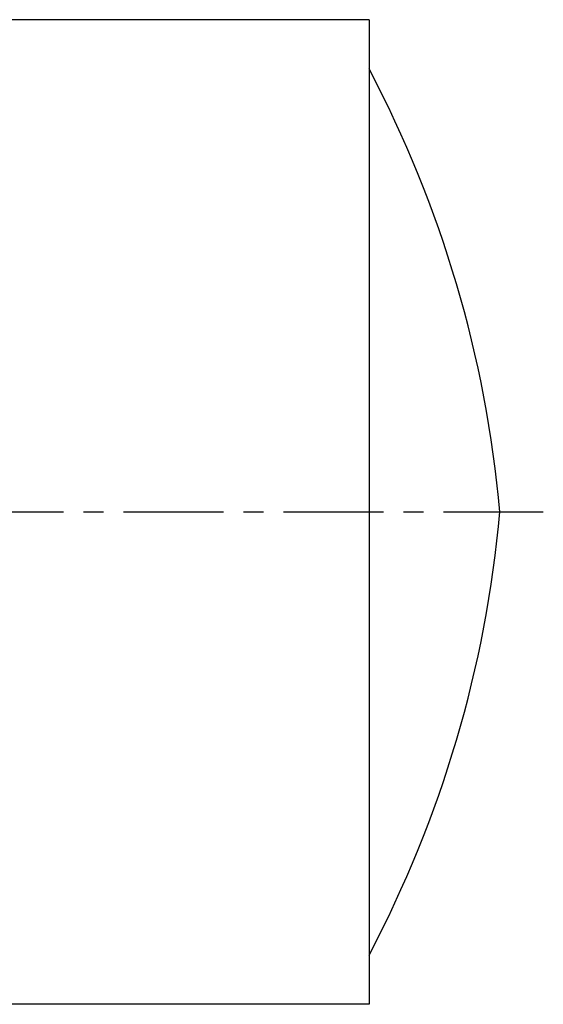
# Model space of a CAD drawing. Header units: millimetres. Extents: x 211 to 372, y 192 to 325.
# Tile 39 of 39: x 312 to 372, y 192 to 306. Entities that reach past the tile are written whole.
import ezdxf

# ---------------------------------------------------------------- set-up
doc = ezdxf.new("R2010")
doc.units = ezdxf.units.MM
doc.header["$LTSCALE"] = 30.734
doc.linetypes.add('CENTER', pattern=[0.6, 0.375, -0.075, 0.075, -0.075])
doc.layers.get('0').update_dxf_attribs({"linetype": 'CONTINUOUS'})
doc.layers.add('DEFAULT_1', color=7, linetype='CENTER')

msp = doc.modelspace()

# ---------------------------------------------------------------- linework, layer by layer
at = {"color": 7, "linetype": 'CONTINUOUS'}
for p, q in [((351.81, 305.73), (266.91, 305.73)), ((351.81, 305.73), (351.81, 192.23)), ((351.81, 192.23), (215.91, 192.23))]:
    msp.add_line(p, q, dxfattribs=at)
for centre, start, end in [((232.44, 237), 5.0932, 27.8468), ((232.44, 260.97), 332.1532, 354.9068)]:
    msp.add_arc(centre, 135, start, end, dxfattribs=at)
at = {"layer": 'DEFAULT_1', "color": 2, "linetype": 'CENTER'}
msp.add_line((371.91, 248.98), (210.91, 248.98), dxfattribs=at)

doc.saveas('drawing.dxf')
